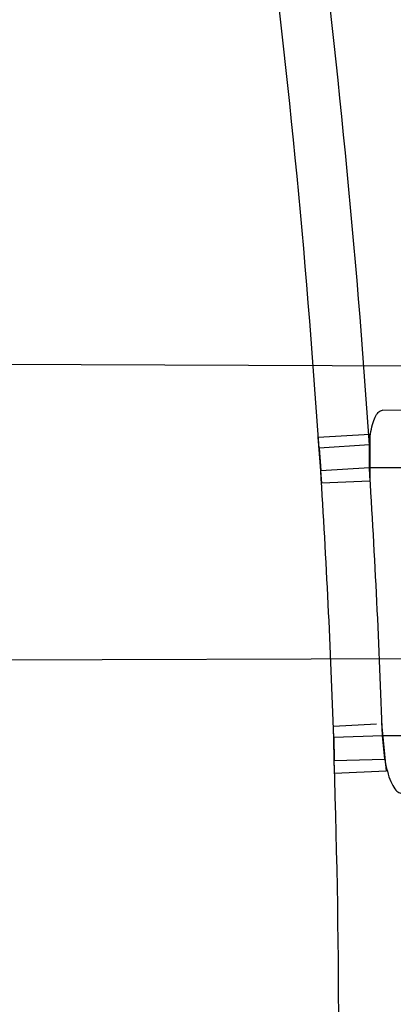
# Model space of a CAD drawing. Header units: millimetres. Extents: x 0 to 297, y 0 to 210.
# Tile 96 of 256: x 147.1305 to 147.143, y 93.0391 to 93.0721. Entities that reach past the tile are written whole.
import ezdxf

# ---------------------------------------------------------------- set-up
doc = ezdxf.new("R2010")
doc.units = ezdxf.units.MM
doc.header["$LTSCALE"] = 16.335
doc.layers.get('0').update_dxf_attribs({"linetype": 'CONTINUOUS'})
for name, color, linetype in [('01_GLOBAL', 7, 'CONTINUOUS'), ('INTFCLR_1', 7, 'CONTINUOUS'), ('INTFCLR_144815', 7, 'CONTINUOUS')]:
    doc.layers.add(name, color=color, linetype=linetype)

msp = doc.modelspace()

# ---------------------------------------------------------------- linework, layer by layer
at = {"color": 7, "linetype": 'Continuous'}
msp.add_circle((147.7028034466, 92.1254639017), 2.28, dxfattribs=at)
at = {"color": 9, "linetype": 'Continuous'}
msp.add_arc((147.7028034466, 92.1254639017), 2.2507792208, 92.9674534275, 177.0325465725, dxfattribs=at)
at = {"layer": '01_GLOBAL', "color": 7, "linetype": 'Continuous'}
msp.add_circle((147.7028034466, 92.1254639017), 2.31, dxfattribs=at)
at = {"layer": 'INTFCLR_1', "color": 6, "linetype": 'Continuous'}
for p, q in [((147.099431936, 93.06070035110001), (147.1442805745, 93.0605437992)), ((147.1448474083, 93.0507214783), (147.1001148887, 93.0505653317))]:
    msp.add_line(p, q, dxfattribs=at)
at = {"layer": 'INTFCLR_1', "color": 9, "linetype": 'Continuous'}
for p, q in [((147.1628776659, 93.0589788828), (147.1426817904, 93.05904938)), ((147.142245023, 93.0571316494), (147.1629918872, 93.0571316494)), ((147.1634002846, 93.0481316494), (147.1426812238, 93.0481316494))]:
    msp.add_line(p, q, dxfattribs=at)
at = {"layer": 'INTFCLR_1', "color": 7, "linetype": 'Continuous'}
for p, q in [((147.1405308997, 93.0581540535), (147.1422569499, 93.0582444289)), ((147.1422569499, 93.0582444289), (147.1422570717, 93.0566744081)), ((147.1406479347, 93.0566013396), (147.1405308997, 93.0581540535)), ((147.1422448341, 93.05789074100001), (147.1405597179, 93.0577784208)), ((147.142245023, 93.0571316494), (147.142244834, 93.05789074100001)), ((147.140559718, 93.0577784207), (147.1406161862, 93.0570271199)), ((147.1406161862, 93.0570271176), (147.1422450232, 93.0571316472)), ((147.1422570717, 93.0566744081), (147.1406479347, 93.0566013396)), ((147.1410435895, 93.0484621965), (147.1424815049, 93.04853910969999)), ((147.141077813, 93.0468692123), (147.1410435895, 93.0484621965)), ((147.1426530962, 93.0485482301), (147.1428102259, 93.04694917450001)), ((147.1426812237, 93.0481316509), (147.1410525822, 93.0480754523)), ((147.1410525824, 93.0480754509), (147.1410693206, 93.0473021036)), ((147.1427573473, 93.04735601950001), (147.1426812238, 93.0481316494)), ((147.1410693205, 93.0473021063), (147.1427573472, 93.04735602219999)), ((147.1428102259, 93.04694917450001), (147.141077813, 93.0468692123))]:
    msp.add_line(p, q, dxfattribs=at)
at = {"layer": 'INTFCLR_1', "color": 6, "linetype": 'Continuous'}
for points in [[(147.142244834, 93.05789074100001), (147.1422524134, 93.0579866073), (147.1422616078, 93.0580799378), (147.1422724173, 93.0581704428), (147.1422848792, 93.05825774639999), (147.1422989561, 93.058341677), (147.1423145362, 93.0584222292), (147.1423316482, 93.0584992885), (147.1423502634, 93.05857236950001), (147.1423701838, 93.0586409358), (147.1423914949, 93.0587048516), (147.1424141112, 93.0587638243), (147.1424375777, 93.05881727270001), (147.1424617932, 93.05886488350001), (147.1424868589, 93.05890696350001), (147.1425126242, 93.05894385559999), (147.1425390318, 93.0589754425), (147.1425661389, 93.059001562), (147.1425939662, 93.0590222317), (147.1426225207, 93.0590372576), (147.1426517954, 93.05904637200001), (147.1426817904, 93.05904938)], [(147.1427582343, 93.0473516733), (147.1427773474, 93.04724460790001), (147.1427983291, 93.0471411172), (147.1428211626, 93.0470411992), (147.1428459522, 93.0469442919), (147.142872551, 93.0468509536), (147.1429005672, 93.0467628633), (147.1429299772, 93.0466801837), (147.1429607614, 93.04660275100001), (147.1429925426, 93.0465317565), (147.1430253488, 93.04646728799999), (147.1430591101, 93.04640925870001), (147.1430933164, 93.0463586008), (147.1431279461, 93.0463154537), (147.1431629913, 93.0462796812), (147.1431979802, 93.0462518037), (147.143232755, 93.0462319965), (147.1432674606, 93.0462200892), (147.1433020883, 93.0462160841)]]:
    msp.add_lwpolyline(points, dxfattribs=at)
for centre, radius, start, end in [((146.8326356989, 93.03763164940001), 0.3620710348, 270, 90.00000002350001), ((146.8326356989, 93.03763164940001), 0.3440948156, 270, 90.00000002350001), ((146.8329562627, 93.03763085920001), 0.3099029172, 1.9417894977, 3.6077476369)]:
    msp.add_arc(centre, radius, start, end, dxfattribs=at)
at = {"layer": 'INTFCLR_1', "color": 9, "linetype": 'Continuous'}
for centre, radius, start, end in [((146.8342756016, 93.0376245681), 0.3086353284, 3.7649683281, 7.411857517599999), ((146.8342561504, 93.0376245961), 0.3069658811, 3.7644584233, 7.4108537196), ((146.8347450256, 93.0376293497), 0.3064856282, 1.953218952, 3.6287299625), ((146.8342493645, 93.03763164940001), 0.3069723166, 358.1947295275, 1.80527045)]:
    msp.add_arc(centre, radius, start, end, dxfattribs=at)
for points, knots in [([(147.1545442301, 92.9256703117), (147.1552565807, 92.92760868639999), (147.1566525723, 92.9315227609), (147.1593123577, 92.9394604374), (147.1636279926, 92.9537082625), (147.1676297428, 92.9704311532), (147.1702721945, 92.98537709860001), (147.1713830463, 92.99300879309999), (147.1719563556, 92.9974228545), (147.1732796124, 93.008504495), (147.1746545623, 93.02743949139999), (147.1744340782, 93.04977945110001), (147.1733950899, 93.0642567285), (147.1727415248, 93.0709415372), (147.1722603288, 93.07538757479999), (147.1707735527, 93.08738744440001), (147.1673977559, 93.1066025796), (147.162533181, 93.1253625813), (147.1590536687, 93.13649711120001), (147.157745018, 93.1404798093), (147.1557541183, 93.1463465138), (147.1512626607, 93.1586117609), (147.1435063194, 93.176613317), (147.134673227, 93.19362029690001), (147.1285153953, 93.2040882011), (147.1256373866, 93.208747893), (147.1237254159, 93.21178528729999), (147.1185545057, 93.2197736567), (147.1098896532, 93.232033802), (147.0978538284, 93.2469589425), (147.0876594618, 93.2581464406), (147.0805381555, 93.26529742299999), (147.0766007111, 93.2690835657), (147.0711374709, 93.27418968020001), (147.06349057, 93.2808755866), (147.0552130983, 93.2873626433), (147.0499647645, 93.2910949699), (147.0474074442, 93.29281092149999), (147.0457289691, 93.2938897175), (147.0442255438, 93.294808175), (147.0429042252, 93.29556660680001), (147.041778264, 93.2961550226), (147.0407894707, 93.2966200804), (147.0400295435, 93.2968637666), (147.0393696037, 93.2970368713), (147.0390133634, 93.2966025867), (147.0393275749, 93.29599323), (147.0397818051, 93.29522393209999), (147.0406181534, 93.29416107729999), (147.0417305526, 93.2928514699), (147.0430342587, 93.2914101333), (147.0444632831, 93.289871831), (147.0465759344, 93.2876354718), (147.0495827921, 93.28449215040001), (147.0551951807, 93.2786029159), (147.0613248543, 93.27199583), (147.0669087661, 93.26568094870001), (147.0703603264, 93.2616654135), (147.0759105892, 93.2550734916), (147.0844077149, 93.2443909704), (147.0955472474, 93.22884910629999), (147.1036099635, 93.2161613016), (147.1088887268, 93.20713012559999), (147.1124703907, 93.200778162), (147.1186494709, 93.1891839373), (147.1269016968, 93.171675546), (147.1325946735, 93.1570782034), (147.1352425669, 93.1495098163)], [0, 0, 0, 0, 0.0103792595, 0.0208842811, 0.0420721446, 0.0851858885, 0.1071984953, 0.1183380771, 0.123943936, 0.1295693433, 0.1744299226, 0.2192388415, 0.2417237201, 0.2473597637, 0.2529962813, 0.2641993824, 0.3081295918, 0.3509327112, 0.3614952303, 0.3667582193, 0.3720021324, 0.3926323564, 0.4323913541, 0.4704239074, 0.4888657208, 0.4934194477, 0.497950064, 0.5069039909, 0.5412450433, 0.5733438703, 0.6032118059, 0.6172673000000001, 0.6240601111, 0.6306649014, 0.6548506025, 0.6750843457, 0.6834913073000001, 0.6872123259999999, 0.6905622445, 0.6935176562, 0.6960693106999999, 0.6982084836, 0.6999280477, 0.7014829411, 0.7024060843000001, 0.7029587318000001, 0.7038763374, 0.7054334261, 0.7076628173, 0.7105600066, 0.714112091, 0.7174145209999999, 0.7211168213, 0.7295725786, 0.7392778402, 0.7620040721, 0.7748640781, 0.7816422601, 0.7886165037, 0.8181744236, 0.8502177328, 0.884679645, 0.8936796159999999, 0.902792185, 0.9213283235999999, 0.9597006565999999, 1, 1, 1, 1]), ([(147.0432510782, 93.2956316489), (147.0440337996, 93.2956315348), (147.0461901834, 93.29448394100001), (147.048762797, 93.29308623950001), (147.05126835, 93.29149221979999), (147.0538664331, 93.2897847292), (147.0591995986, 93.28606265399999), (147.0676125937, 93.27960414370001), (147.0753919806, 93.27294276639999), (147.0809499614, 93.26785658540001), (147.0849532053, 93.2640878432), (147.0921910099, 93.25697312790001), (147.1025540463, 93.2458430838), (147.114792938, 93.2309925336), (147.1236090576, 93.2187883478), (147.1288703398, 93.210836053), (147.1308146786, 93.20781404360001), (147.1337403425, 93.20317969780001), (147.1399980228, 93.19277282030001), (147.1489774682, 93.17586162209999), (147.1568675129, 93.15795089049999), (147.1614367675, 93.1457458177), (147.1634614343, 93.13990986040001), (147.1647919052, 93.13594917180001), (147.1683281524, 93.12488035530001), (147.1732735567, 93.1062283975), (147.1767074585, 93.0871131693), (147.1782194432, 93.07517712), (147.1787086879, 93.07075571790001), (147.1793731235, 93.0641085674), (147.1804294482, 93.0497128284), (147.1806536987, 93.0274948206), (147.1792555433, 93.0086652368), (147.1779104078, 92.9976470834), (147.1773275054, 92.9932574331), (147.1761979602, 92.9856672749), (147.1735104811, 92.97079983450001), (147.1694409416, 92.95416803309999), (147.1650544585, 92.9400032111), (147.1623504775, 92.9321098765), (147.1609312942, 92.9282176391), (147.1602071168, 92.92629007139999)], [0, 0, 0, 0, 0.0056084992, 0.016622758, 0.0214510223, 0.0268121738, 0.0389184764, 0.0680276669, 0.1027789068, 0.1122614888, 0.1220107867, 0.1421735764, 0.1849752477, 0.2309092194, 0.2799812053, 0.2927645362, 0.2992310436, 0.3057293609, 0.3320345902, 0.3862266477, 0.4428037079, 0.4721337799, 0.479586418, 0.4870651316, 0.5020714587, 0.5628449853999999, 0.6251697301, 0.6410581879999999, 0.6490513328, 0.6570434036, 0.6889243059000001, 0.7524504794, 0.8160576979, 0.8240355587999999, 0.8319861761, 0.8477866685, 0.8790166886, 0.9402183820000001, 0.9703167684, 0.9852456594, 1, 1, 1, 1]), ([(147.1352425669, 93.1495098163), (147.1379952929, 93.14164178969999), (147.1429940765, 93.1254736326), (147.1477529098, 93.1046918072), (147.1501024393, 93.09081219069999), (147.151047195, 93.08426445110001), (147.151638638, 93.07985863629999), (147.1530856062, 93.06772189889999), (147.1544764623, 93.04770806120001), (147.1542807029, 93.0276232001), (147.1535512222, 93.0153442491), (147.1532177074, 93.0108633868), (147.1526544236, 93.00419454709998), (147.1511010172, 92.9899942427), (147.1474849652, 92.9685843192), (147.1430641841, 92.95080514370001), (147.1400632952, 92.9406015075), (147.1388460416, 92.9366002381), (147.1366541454, 92.9297366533), (147.1320236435, 92.91648816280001), (147.124625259, 92.8984289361), (147.1170139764, 92.8829220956), (147.1121048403, 92.87387096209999), (147.1103239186, 92.8706785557), (147.1076776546, 92.8660211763), (147.101977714, 92.8564219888), (147.0929326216, 92.8426084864), (147.0818447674, 92.827530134), (147.0738492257, 92.81769368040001), (147.0692400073, 92.8122947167), (147.0675023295, 92.81027962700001), (147.0645699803, 92.8069282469), (147.059151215, 92.8008948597), (147.053263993, 92.7946267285), (147.047929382, 92.78903803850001), (147.0447760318, 92.7857530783), (147.0421529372, 92.78285660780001), (147.0404461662, 92.78102579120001), (147.0382254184, 92.7776381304), (147.0420399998, 92.77914588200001), (147.0441807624, 92.7804356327), (147.0467768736, 92.78202657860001), (147.049052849, 92.7835556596), (147.0517912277, 92.7854541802), (147.0555009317, 92.78817176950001), (147.0602492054, 92.79186222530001), (147.067344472, 92.7977012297), (147.0736957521, 92.8033972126), (147.0792529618, 92.8087266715), (147.0832359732, 92.812657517), (147.0904141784, 92.8200586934), (147.1006451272, 92.8316000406), (147.1126583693, 92.84694521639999), (147.1212603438, 92.85951606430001), (147.1263733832, 92.8676917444), (147.1282611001, 92.87079789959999), (147.1311015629, 92.87556381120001), (147.1371674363, 92.88626496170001), (147.1458250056, 92.9036348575), (147.1517810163, 92.9181513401), (147.1545442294, 92.9256703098)], [0, 0, 0, 0, 0.0419449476, 0.0850695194, 0.1071739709, 0.1127634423, 0.1183584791, 0.1295423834, 0.1742656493, 0.2191961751, 0.2304978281, 0.2361598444, 0.2418057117, 0.2641744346, 0.3080240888, 0.3509528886, 0.3562644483, 0.3615432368, 0.3719979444, 0.3925183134, 0.4321501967, 0.4701192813, 0.4793724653, 0.4839620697, 0.48851378, 0.5063269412, 0.5401307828, 0.5715496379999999, 0.6004673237, 0.6038923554, 0.6072711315, 0.6138564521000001, 0.6263016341, 0.6480618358, 0.6572019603, 0.6650284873, 0.6713159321, 0.6759369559, 0.6799952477, 0.6841765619, 0.6887949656, 0.6950107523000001, 0.6986911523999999, 0.7027318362, 0.7117342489, 0.7218512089, 0.7329803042, 0.7579718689, 0.7647510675, 0.7717251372, 0.7861300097, 0.8166264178, 0.8492835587, 0.8841348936, 0.8932111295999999, 0.8978052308, 0.9024247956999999, 0.92112918, 0.9596906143, 1, 1, 1, 1]), ([(147.0432510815, 92.7796316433), (147.0431330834, 92.7796316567), (147.0428441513, 92.77968862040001), (147.0428590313, 92.7802080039), (147.043168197, 92.78074236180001), (147.0437027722, 92.7815366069), (147.0445175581, 92.7825251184), (147.046088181, 92.7843056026), (147.0479460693, 92.786252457), (147.0500136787, 92.7883830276), (147.0523867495, 92.79080681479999), (147.0572874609, 92.7957986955), (147.0632966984, 92.8020416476), (147.0688203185, 92.8080382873), (147.0718101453, 92.8113712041), (147.0735816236, 92.81337496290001), (147.0782783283, 92.8187413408), (147.0864250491, 92.8285190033), (147.0977271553, 92.8435162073), (147.106950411, 92.8572622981), (147.1127640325, 92.86681826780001), (147.1154623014, 92.871453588), (147.1172776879, 92.87462997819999), (147.1222795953, 92.88363180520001), (147.1300362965, 92.8990567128), (147.1375818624, 92.91703545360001), (147.1423047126, 92.93022711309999), (147.1445398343, 92.9370600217), (147.1457809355, 92.941042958), (147.1488392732, 92.9511954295), (147.1533458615, 92.9688880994), (147.157034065, 92.99020578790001), (147.1586182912, 93.0043449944), (147.159192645, 93.0109841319), (147.1595326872, 93.0154446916), (147.1602764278, 93.0276675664), (147.1604760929, 93.0476640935), (147.1590577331, 93.0675881), (147.157582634, 93.0796680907), (147.1569796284, 93.0840538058), (147.1560162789, 93.0905724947), (147.1536199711, 93.10439313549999), (147.1487661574, 93.12508522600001), (147.1436711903, 93.1411717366), (147.1408661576, 93.1489990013)], [0, 0, 0, 0, 0.0008731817, 0.001718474, 0.0032338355, 0.0055641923, 0.008732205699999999, 0.0127298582, 0.0231213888, 0.0286463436, 0.0346993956, 0.04822263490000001, 0.0804125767, 0.0988155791, 0.1085508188, 0.1135449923, 0.1186070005, 0.1613231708, 0.2076862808, 0.2575123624, 0.2837454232, 0.2904461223, 0.2972015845, 0.3108183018, 0.3666504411, 0.4248609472, 0.4549769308, 0.4703146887, 0.4780576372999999, 0.4858477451, 0.5487776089, 0.6130123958, 0.6457680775, 0.6540347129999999, 0.6623246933, 0.6788711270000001, 0.74464742, 0.8101273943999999, 0.8265053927, 0.8346996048, 0.8428861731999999, 0.8752668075, 0.9384714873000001, 1, 1, 1, 1])]:
    msp.add_open_spline(points, degree=3, knots=knots, dxfattribs=at)
at = {"layer": 'INTFCLR_1', "color": 6, "linetype": 'Continuous'}
for points, knots in [([(147.0687421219, 93.29563164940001), (147.0680098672, 93.29563164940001), (147.0693330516, 93.2931111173), (147.0704693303, 93.29172068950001), (147.0723263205, 93.28928078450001), (147.0746177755, 93.2865210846), (147.0775470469, 93.28299903), (147.080971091, 93.27890891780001), (147.0846437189, 93.27446035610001), (147.0882701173, 93.26998999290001), (147.0916458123, 93.2657319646), (147.0947448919, 93.2617356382), (147.0975630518, 93.2580185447), (147.100110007, 93.25458663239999), (147.1024035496, 93.25143207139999), (147.1044661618, 93.24854131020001), (147.1063189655, 93.24589767), (147.1079764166, 93.2434940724), (147.109457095, 93.2413147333), (147.1107791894, 93.2393416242), (147.1119635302, 93.23755181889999), (147.1130167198, 93.235942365), (147.1139517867, 93.2344985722), (147.1147816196, 93.2332054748), (147.1157213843, 93.2317287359), (147.1167390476, 93.23011252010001), (147.1179255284, 93.2282043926), (147.1189332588, 93.2265622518), (147.1198501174, 93.2250516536), (147.1206424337, 93.2237350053), (147.1215180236, 93.2222660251), (147.1224842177, 93.22062728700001), (147.1235503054, 93.2187965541), (147.1247223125, 93.21675634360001), (147.1260120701, 93.2144766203), (147.1274302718, 93.21192636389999), (147.1289898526, 93.20906621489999), (147.1307073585, 93.2058462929), (147.1325944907, 93.2022184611), (147.1346618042, 93.1981270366), (147.1369222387, 93.1935038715), (147.1393944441, 93.1882537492), (147.1420944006, 93.1822619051), (147.1450364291, 93.1753818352), (147.1482313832, 93.1674373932), (147.1516877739, 93.1581768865), (147.1553587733, 93.14738762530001), (147.1590017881, 93.1353669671), (147.1623609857, 93.1226214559), (147.1652568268, 93.10972884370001), (147.1676651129, 93.0968010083), (147.1695853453, 93.0838891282), (147.1710275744, 93.0709911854), (147.1719965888, 93.05813761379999), (147.1725011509, 93.0453158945), (147.1725469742, 93.0325462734), (147.1721391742, 93.0198169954), (147.171280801, 93.0071297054), (147.1699742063, 92.99449457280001), (147.1682169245, 92.9818861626), (147.1660086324, 92.9693213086), (147.1633383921, 92.9567727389), (147.1602041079, 92.94425636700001), (147.1566465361, 92.9319458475), (147.1528751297, 92.9204393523), (147.1491593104, 92.9102243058), (147.1457087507, 92.9015000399), (147.1425365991, 92.8940034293), (147.1396288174, 92.8875126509), (147.136972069, 92.8818585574), (147.1345472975, 92.8769025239), (147.1323371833, 92.8725413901), (147.130325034, 92.8686912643), (147.1284994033, 92.8652891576), (147.1268466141, 92.8622800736), (147.1253496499, 92.85960988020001), (147.1239936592, 92.85723391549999), (147.1227647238, 92.8551144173), (147.1216541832, 92.85322630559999), (147.1206539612, 92.8515468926), (147.1197533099, 92.8500510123), (147.1189386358, 92.8487109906), (147.1179864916, 92.8471584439), (147.1170567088, 92.8456599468), (147.1160957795, 92.84412860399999), (147.1152647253, 92.8428151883), (147.1143298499, 92.84135168), (147.1132770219, 92.8397205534), (147.1120898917, 92.837902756), (147.1107550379, 92.8358842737), (147.109257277, 92.8336513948), (147.107577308, 92.8311858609), (147.1056960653, 92.8284703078), (147.1035922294, 92.82548916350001), (147.1012492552, 92.8222342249), (147.0986446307, 92.81869165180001), (147.095755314, 92.8148491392), (147.0925736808, 92.81071697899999), (147.0890986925, 92.8063077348), (147.0853575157, 92.80167437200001), (147.0815402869, 92.7970384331), (147.0779667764, 92.7927652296), (147.0748968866, 92.789078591), (147.0724998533, 92.7861981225), (147.070552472, 92.7836530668), (147.0693788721, 92.7822194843), (147.0679949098, 92.7796316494), (147.0687421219, 92.7796316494)], [0, 0, 0, 0, 0.003860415, 0.007501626, 0.0124785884, 0.0188917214, 0.0268498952, 0.0364677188, 0.0470694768, 0.0572444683, 0.0668187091, 0.0757144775, 0.083905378, 0.09140992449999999, 0.0982451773, 0.1044667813, 0.1101313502, 0.1152642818, 0.1198589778, 0.1240215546, 0.1277856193, 0.1311734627, 0.1341617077, 0.1368541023, 0.1392736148, 0.1433897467, 0.1469230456, 0.1511192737, 0.1535471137, 0.1562389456, 0.1592204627, 0.1625628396, 0.1662680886, 0.1703891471, 0.174967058, 0.1800766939, 0.1857729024, 0.1921414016, 0.1993155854, 0.2073311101, 0.2163077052, 0.2264451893, 0.2379233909, 0.250953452, 0.2658909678, 0.283062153, 0.3030578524, 0.3259639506, 0.3492662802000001, 0.3725305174, 0.3956109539, 0.4185782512, 0.4413347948, 0.4640172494, 0.4865192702, 0.508968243, 0.531324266, 0.5536477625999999, 0.5759939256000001, 0.5982772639, 0.620747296, 0.6432362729, 0.6658996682, 0.68875599, 0.7107777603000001, 0.7297237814, 0.7460531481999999, 0.7602331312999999, 0.7726347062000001, 0.7835467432, 0.793166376, 0.8017211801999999, 0.8093215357, 0.8160683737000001, 0.8220758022, 0.8274205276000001, 0.8322066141, 0.8364980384, 0.8403367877, 0.8437547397, 0.8468031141, 0.8495420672, 0.8520223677, 0.8564046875, 0.8588391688, 0.8615533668, 0.8645986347, 0.8679945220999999, 0.8717882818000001, 0.8760445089, 0.8807522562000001, 0.8859628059, 0.8917731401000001, 0.898168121, 0.9051985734, 0.9129160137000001, 0.9213486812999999, 0.9305434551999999, 0.9404096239, 0.9509435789, 0.961943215, 0.9720502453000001, 0.980371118, 0.9870628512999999, 0.992271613, 0.9960607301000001, 1, 1, 1, 1]), ([(147.0687421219, 92.7796316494), (147.0695765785, 92.7796316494), (147.0710237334, 92.7806068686), (147.0732486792, 92.7819463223), (147.0757995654, 92.7837998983), (147.0789536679, 92.78621498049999), (147.0827092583, 92.7892984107), (147.0868482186, 92.7928925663), (147.0910477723, 92.79673500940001), (147.0950116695, 92.80053311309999), (147.0986438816, 92.80415209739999), (147.1019501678, 92.80756746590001), (147.1049461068, 92.8107620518), (147.107653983, 92.813732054), (147.1100921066, 92.81647650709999), (147.1122806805, 92.81899733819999), (147.1142479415, 92.8213114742), (147.1160099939, 92.82342388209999), (147.1175861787, 92.82534548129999), (147.1189934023, 92.8270878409), (147.1202530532, 92.828669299), (147.1213970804, 92.83012358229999), (147.1225240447, 92.83157239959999), (147.123724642, 92.8331346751), (147.1249992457, 92.8348159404), (147.1262604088, 92.83650316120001), (147.1274992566, 92.8381825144), (147.1287882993, 92.8399539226), (147.1302152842, 92.8419444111), (147.131810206, 92.84420661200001), (147.1335924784, 92.846783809), (147.1355808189, 92.8497229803), (147.1377917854, 92.8530728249), (147.140242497, 92.8568933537), (147.1429592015, 92.861268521), (147.1459674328, 92.8662949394), (147.1492907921, 92.8720905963), (147.1529541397, 92.8788115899), (147.1569786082, 92.8866408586), (147.1613909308, 92.895852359), (147.1661049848, 92.9065772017), (147.1708180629, 92.91847841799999), (147.1752249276, 92.93102624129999), (147.1791389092, 92.9437452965), (147.1825261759, 92.9565113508), (147.1853979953, 92.9693107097), (147.1877529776, 92.9820756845), (147.1896101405, 92.9948409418), (147.1909735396, 93.00755209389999), (147.1918561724, 93.02022938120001), (147.1922659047, 93.0328602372), (147.1922092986, 93.0454468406), (147.1916906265, 93.0579966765), (147.1907127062, 93.07050178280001), (147.1892753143, 93.0829675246), (147.187377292, 93.0953920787), (147.1850186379, 93.1077564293), (147.1821898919, 93.1200882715), (147.1788863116, 93.1323721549), (147.1750915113, 93.1446222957), (147.1708160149, 93.1567764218), (147.1662306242, 93.1683760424), (147.1616300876, 93.17888244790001), (147.1573218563, 93.1879248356), (147.1533932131, 93.19561622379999), (147.1498208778, 93.2022183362), (147.1465812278, 93.20791453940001), (147.1436479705, 93.2128584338), (147.140997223, 93.2171670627), (147.1386015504, 93.22093898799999), (147.1364409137, 93.22424590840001), (147.1344943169, 93.2271532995), (147.1327470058, 93.229707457), (147.1311776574, 93.2319576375), (147.1297748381, 93.23393568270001), (147.1285161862, 93.23568453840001), (147.1273854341, 93.237235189), (147.1263043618, 93.2387000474), (147.1251805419, 93.2402055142), (147.1239422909, 93.24184332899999), (147.1226668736, 93.2435068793), (147.1213873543, 93.2451529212), (147.120091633, 93.2467985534), (147.1186694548, 93.2485796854), (147.1170808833, 93.2505381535), (147.1153015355, 93.25269419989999), (147.1133143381, 93.2550569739), (147.1110956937, 93.2576388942), (147.1086258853, 93.2604465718), (147.1058792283, 93.263488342), (147.1028357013, 93.2667628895), (147.099478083, 93.27026211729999), (147.0957850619, 93.2739726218), (147.0917574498, 93.27786179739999), (147.0874623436, 93.28182281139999), (147.0831967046, 93.28555323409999), (147.0792915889, 93.2887810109), (147.0760051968, 93.2913109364), (147.073359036, 93.29324438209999), (147.0710713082, 93.29462673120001), (147.0695920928, 93.29563164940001), (147.0687421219, 93.29563164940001)], [0, 0, 0, 0, 0.0042187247, 0.0081401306, 0.0133978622, 0.0200459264, 0.0282638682, 0.0379443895, 0.0477615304, 0.05703690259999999, 0.0656973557, 0.0736821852, 0.0810680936, 0.0878383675, 0.0940009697, 0.0996271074, 0.1047154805, 0.1093563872, 0.1135342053, 0.1172803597, 0.1206792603, 0.1237557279, 0.1266349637, 0.1299589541, 0.1337168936, 0.1373013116, 0.1406085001, 0.1442672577, 0.148377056, 0.1529904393, 0.1582606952, 0.164218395, 0.1709303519, 0.1785521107, 0.1871652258, 0.1969659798, 0.2081658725, 0.2209392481, 0.2356613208, 0.2526660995, 0.2725685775, 0.2948769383, 0.3173640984, 0.3397873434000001, 0.3621386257, 0.3841211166, 0.4060891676, 0.4277469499, 0.4493218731, 0.470705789, 0.4919793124, 0.5131981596, 0.5343255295, 0.5554668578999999, 0.5765984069, 0.5977513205, 0.6189954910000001, 0.6402209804, 0.6617015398, 0.6832900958, 0.7050415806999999, 0.7268239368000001, 0.7463339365, 0.7630160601, 0.7774553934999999, 0.7899931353, 0.8009638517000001, 0.8105830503, 0.8190545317, 0.8265380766, 0.8331730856, 0.8390248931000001, 0.8442268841, 0.8488182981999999, 0.8528943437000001, 0.8564866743, 0.8597116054, 0.8625968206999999, 0.8656908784, 0.8692094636, 0.8729771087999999, 0.8762884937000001, 0.879749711, 0.8835661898, 0.8878115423, 0.8924986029, 0.8976989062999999, 0.9034198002, 0.9097088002, 0.9166034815, 0.9241390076, 0.9323094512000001, 0.9411199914, 0.9506041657, 0.9606137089, 0.9706541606, 0.9792553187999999, 0.9862062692, 0.9916647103, 0.9957028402, 1, 1, 1, 1])]:
    msp.add_open_spline(points, degree=3, knots=knots, dxfattribs=at)
at = {"layer": 'INTFCLR_144815', "color": 6, "linetype": 'Continuous'}
for radius in [0.3828680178, 0.364857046]:
    msp.add_circle((146.8326356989, 93.03763164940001), radius, dxfattribs=at)
for radius, start, end in [(0.5278075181, 313.9937911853, 154.5150993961), (0.49294334, 282.2440355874, 71.2863570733), (0.4069633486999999, 316.9838592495, 43.0161407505)]:
    msp.add_arc((146.8326356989, 93.03763164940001), radius, start, end, dxfattribs=at)
at = {"layer": 'INTFCLR_144815', "color": 9, "linetype": 'Continuous'}
for radius, start, end in [(0.3958087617, 314.0862202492, 45.9137797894), (0.3838160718, 314.0319604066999, 45.9680396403)]:
    msp.add_arc((146.8326356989, 93.03763164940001), radius, start, end, dxfattribs=at)
at = {"layer": 'INTFCLR_144815', "color": 6, "linetype": 'Continuous'}
for points, knots in [([(147.1951703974, 93.0376316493), (147.1951703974, 93.03951723), (147.195142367, 93.0432888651), (147.1950162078, 93.0489460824), (147.1948058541, 93.05460331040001), (147.1945111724, 93.06026056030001), (147.1941319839, 93.065917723), (147.1936680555, 93.07157476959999), (147.1931191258, 93.07723143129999), (147.1924848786, 93.0828875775), (147.1917649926, 93.0885427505), (147.1909590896, 93.0941966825), (147.1900668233, 93.0998486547), (147.1890877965, 93.10549815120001), (147.1880216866, 93.1111441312), (147.1868681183, 93.11678582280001), (147.1856268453, 93.1224218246), (147.1842975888, 93.12805097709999), (147.1828802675, 93.133671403), (147.1813747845, 93.1392814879), (147.1797813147, 93.1448788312), (147.1781000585, 93.1504612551), (147.1763315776, 93.15602572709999), (147.1744765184, 93.16156938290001), (147.1725359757, 93.1670884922), (147.1705112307, 93.172579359), (147.1684040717, 93.17803752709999), (147.1662166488, 93.1834583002), (147.1639516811, 93.1888363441), (147.1616124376, 93.19416587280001), (147.1592028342, 93.19944055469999), (147.1567275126, 93.2046534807), (147.1541918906, 93.20979719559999), (147.1516022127, 93.2148637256), (147.148965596, 93.21984460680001), (147.1462900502, 93.22473095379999), (147.1435844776, 93.2295135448), (147.1408586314, 93.2341829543), (147.1381230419, 93.2387297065), (147.1353888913, 93.24314447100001), (147.1326678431, 93.2474182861), (147.1299718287, 93.25154279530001), (147.1273128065, 93.25551047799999), (147.1247025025, 93.25931486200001), (147.1221521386, 93.2629507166), (147.1196721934, 93.26641417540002), (147.1172721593, 93.26970285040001), (147.1149604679, 93.27281571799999), (147.1127444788, 93.27575294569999), (147.1106305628, 93.2785156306), (147.1086237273, 93.2811061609), (147.1067274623, 93.28352828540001), (147.1049435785, 93.2857872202), (147.103272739, 93.2878889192), (147.1017147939, 93.28983965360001), (147.100269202, 93.2916455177), (147.0989350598, 93.2933124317), (147.097711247, 93.2948460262), (147.0965964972, 93.296251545), (147.0955896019, 93.2975338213), (147.0946891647, 93.29869700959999), (147.0938941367, 93.299745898), (147.0932019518, 93.3006821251), (147.0926142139, 93.30151619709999), (147.0921197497, 93.3022305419), (147.0916656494, 93.30302868), (147.0911667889, 93.3035998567), (147.0911815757, 93.3046267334), (147.091447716, 93.30463154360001)], [0, 0, 0, 0, 0.0193188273, 0.0386418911, 0.05797372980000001, 0.0773181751, 0.0966800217, 0.1160624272, 0.1354702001, 0.1549057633, 0.1743738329, 0.1938759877, 0.2134167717, 0.2329964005, 0.2526187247, 0.2722829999, 0.2919923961, 0.3117443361, 0.3315407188, 0.3513772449, 0.37125414, 0.391164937, 0.4111075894, 0.4310729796, 0.4510561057, 0.4710451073, 0.4910305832, 0.5109984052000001, 0.5309330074, 0.5508166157, 0.5706284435, 0.590344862, 0.6099392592, 0.6293819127, 0.6486401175, 0.6676780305, 0.6864570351, 0.7049360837, 0.7230721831, 0.7408210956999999, 0.7581383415, 0.7749801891, 0.7913047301, 0.8070730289, 0.822250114, 0.8368060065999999, 0.8507161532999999, 0.8639624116, 0.8765312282, 0.8884132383, 0.8996029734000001, 0.9101049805, 0.9199296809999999, 0.9290934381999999, 0.9376135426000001, 0.9455077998, 0.9527934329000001, 0.9594885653, 0.9656100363, 0.9711731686, 0.9761922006, 0.9806816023, 0.9846553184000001, 0.9881278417, 0.9911127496, 0.9936230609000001, 0.9972727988, 1, 1, 1, 1]), ([(147.1000017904, 92.7706317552), (147.099727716, 92.7706367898), (147.0997250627, 92.7716931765), (147.1002170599, 92.7722851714), (147.1006721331, 92.7731087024), (147.1011651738, 92.77384567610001), (147.1017516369, 92.7747055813), (147.1024417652, 92.7756704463), (147.1032341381, 92.776750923), (147.1041312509, 92.7779487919), (147.1051340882, 92.7792688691), (147.1062444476, 92.78071599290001), (147.1074648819, 92.7822968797), (147.1087976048, 92.7840181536), (147.1102428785, 92.785884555), (147.1117982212, 92.78789788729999), (147.1134596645, 92.79005859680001), (147.1152251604, 92.79237013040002), (147.1170968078, 92.79484195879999), (147.11907733, 92.797485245), (147.1211639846, 92.8003047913), (147.1233499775, 92.8033005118), (147.1256270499, 92.80647066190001), (147.1279885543, 92.8098160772), (147.1304260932, 92.8133353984), (147.1329303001, 92.81702596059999), (147.1354909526, 92.8208837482), (147.1380971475, 92.8249034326), (147.1407375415, 92.8290785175), (147.1434005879, 92.83340150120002), (147.1460747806, 92.83786408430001), (147.1487488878, 92.8424574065), (147.1514121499, 92.8471722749), (147.1540544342, 92.8519993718), (147.1566663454, 92.856929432), (147.1592392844, 92.8619533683), (147.1617654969, 92.8670624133), (147.1642380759, 92.8722482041), (147.1666509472, 92.8775028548), (147.168998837, 92.8828190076), (147.1712772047, 92.8881898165), (147.1734821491, 92.89360886), (147.1756107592, 92.89907116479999), (147.1776563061, 92.90456069), (147.179616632, 92.91007104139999), (147.1814926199, 92.91560357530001), (147.1832864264, 92.9211651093), (147.1849983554, 92.9267575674), (147.1866261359, 92.93237403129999), (147.1881687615, 92.93801125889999), (147.1896244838, 92.9436621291), (147.1909923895, 92.9493212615), (147.1922727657, 92.95498763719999), (147.1934660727, 92.96066109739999), (147.1945727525, 92.96634163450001), (147.1955930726, 92.9720286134), (147.1965271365, 92.9777204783), (147.1973750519, 92.98341533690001), (147.1981370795, 92.9891120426), (147.1988135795, 92.99481027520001), (147.1994048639, 93.0005096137), (147.1999112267, 93.00620974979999), (147.2003329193, 93.0119102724), (147.2006701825, 93.01761113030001), (147.2009232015, 93.0233121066), (147.2010921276, 93.0290132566), (147.2011770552, 93.0347144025), (147.2011780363, 93.0404156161), (147.2010950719, 93.0461167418), (147.2009281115, 93.0518178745), (147.2006770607, 93.05751885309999), (147.2003417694, 93.0632197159), (147.1999220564, 93.0689202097), (147.1994176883, 93.074620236), (147.198828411, 93.080319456), (147.1981539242, 93.0860176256), (147.1973939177, 93.0917142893), (147.1965480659, 93.09740890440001), (147.1956160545, 93.10310072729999), (147.1945975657, 93.1087889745), (147.1934922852, 93.1144727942), (147.1923000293, 93.1201506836), (147.1910207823, 93.12582057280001), (147.1896545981, 93.131480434), (147.1882014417, 93.1371288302), (147.1866611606, 93.1427648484), (147.1850338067, 93.14838687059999), (147.1833198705, 93.1539920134), (147.1815202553, 93.1595765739), (147.1796361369, 93.1651366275), (147.1776688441, 93.17066839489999), (147.1756200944, 93.17616762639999), (147.1734920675, 93.1816295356), (147.1712874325, 93.1870488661), (147.1690094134, 93.1924198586), (147.1666618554, 93.1977362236), (147.1642492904, 93.2029911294), (147.1617769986, 93.20817719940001), (147.1592510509, 93.21328655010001), (147.1566783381, 93.2183108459), (147.1540666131, 93.2232413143), (147.1514244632, 93.2280688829), (147.1487612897, 93.23278426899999), (147.1460872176, 93.23737816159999), (147.1434130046, 93.2418413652), (147.1407498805, 93.2461650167), (147.1381093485, 93.2503408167), (147.1355029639, 93.2543612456), (147.1329420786, 93.2582197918), (147.1304375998, 93.2619111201), (147.1279997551, 93.265431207), (147.125637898, 93.26877740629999), (147.1233603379, 93.27194848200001), (147.1211742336, 93.2749445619), (147.1190855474, 93.2777670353), (147.1170990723, 93.2804183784), (147.1152184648, 93.2829020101), (147.1134463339, 93.2852221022), (147.1117843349, 93.2873834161), (147.1102333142, 93.2893910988), (147.1087934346, 93.2912505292), (147.1074642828, 93.2929671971), (147.1062450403, 93.2945465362), (147.1051345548, 93.29599381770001), (147.1041315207, 93.2973141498), (147.1032343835, 93.29851204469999), (147.1024419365, 93.2995926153), (147.1017517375, 93.30055757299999), (147.1011652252, 93.30141754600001), (147.1006721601, 93.3021545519), (147.1002170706, 93.3029781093), (147.0997250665, 93.30357011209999), (147.0997277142, 93.304626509), (147.1000017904, 93.30463154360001)], [0, 0, 0, 0, 0.0014101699, 0.0032891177, 0.0045779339, 0.0061083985, 0.0078869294, 0.009919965, 0.0122145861, 0.0147783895, 0.0176190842, 0.0207426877, 0.0241618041, 0.0278931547, 0.0319414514, 0.0363053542, 0.040981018, 0.0459630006, 0.0512683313, 0.0569309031, 0.0629543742, 0.0693130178, 0.0760084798, 0.08303351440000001, 0.0903785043, 0.09803123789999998, 0.105976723, 0.1141977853, 0.122675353, 0.1313888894, 0.140317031, 0.1494380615, 0.1587304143, 0.1681731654, 0.1777462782, 0.187430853, 0.1972092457, 0.2070653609, 0.2169845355, 0.2269535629, 0.2369608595, 0.2469959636, 0.2570491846, 0.2671179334, 0.2771316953, 0.2871355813, 0.2971697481, 0.3071923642, 0.3172217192, 0.3272506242, 0.3372572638, 0.3472396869, 0.357200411, 0.3671408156, 0.3770633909, 0.3869713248, 0.3968625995, 0.4067348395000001, 0.4165894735, 0.4264283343, 0.4362532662, 0.4460650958, 0.4558661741, 0.4656577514, 0.4754424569, 0.4852217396, 0.4949982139, 0.504773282, 0.5145496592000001, 0.5243287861, 0.5341133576, 0.5439047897, 0.5537055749, 0.5635169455, 0.5733411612, 0.5831795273, 0.5930338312, 0.6029053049, 0.6127948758, 0.6227033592, 0.6326318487, 0.6425809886, 0.652548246, 0.6625317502, 0.6725323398, 0.682550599, 0.6925874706, 0.7026400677, 0.7127021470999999, 0.7227700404, 0.7328393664, 0.7429043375, 0.7529583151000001, 0.7629934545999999, 0.7730007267, 0.7829699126, 0.7928892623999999, 0.8027455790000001, 0.8125242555, 0.8222091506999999, 0.8317827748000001, 0.8412261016, 0.8505191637, 0.8596410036, 0.8685700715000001, 0.8772846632, 0.8857633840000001, 0.8939857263, 0.9019325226, 0.9095865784, 0.9169329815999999, 0.9239594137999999, 0.9306564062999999, 0.9370174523, 0.9430388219, 0.9487194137, 0.9540603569, 0.95906494, 0.9637380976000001, 0.9680861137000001, 0.9721162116, 0.9758363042, 0.9792548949, 0.9823802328, 0.9852207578, 0.987784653, 0.9900795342, 0.9921128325, 0.9938914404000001, 0.9954219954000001, 0.9967108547, 0.9985898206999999, 1, 1, 1, 1]), ([(147.0748011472, 93.29563164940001), (147.0745610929, 93.29563164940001), (147.0744848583, 93.2947249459), (147.0751057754, 93.2940118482), (147.0758580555, 93.29272557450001), (147.0770529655, 93.29119613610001), (147.0785958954, 93.28921818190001), (147.080522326, 93.2868627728), (147.0828321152, 93.28406264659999), (147.0855300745, 93.2808045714), (147.0886462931, 93.27701390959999), (147.0921760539, 93.27265849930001), (147.0961102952, 93.2676978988), (147.1004275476, 93.26209938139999), (147.1050707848, 93.25586792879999), (147.1099949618, 93.24898773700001), (147.1151104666, 93.2415047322), (147.1203476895, 93.2334403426), (147.1256113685, 93.22486559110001), (147.1308281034, 93.21583073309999), (147.1359193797, 93.2064123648), (147.1408291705, 93.1966654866), (147.1455034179, 93.18665972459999), (147.1499098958, 93.1764372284), (147.1540163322, 93.1660555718), (147.1578079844, 93.15554353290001), (147.1612703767, 93.14494048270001), (147.1643963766, 93.1342737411), (147.1671859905, 93.123555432), (147.1696331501, 93.1128248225), (147.1717476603, 93.1020609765), (147.1735255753, 93.0913061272), (147.1749749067, 93.08053683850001), (147.1760956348, 93.0697871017), (147.1768923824, 93.0590489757), (147.1773682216, 93.0483322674), (147.1774737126, 93.041195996), (147.1774737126, 93.03763164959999)], [0, 0, 0, 0, 0.0025344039, 0.005901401, 0.0109295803, 0.0177704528, 0.0265540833, 0.0373505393, 0.04991676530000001, 0.0648695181, 0.0820131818, 0.1017234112, 0.1240566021, 0.1488553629, 0.1763609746, 0.2060970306, 0.2381748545, 0.2720515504, 0.3076064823, 0.3443876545, 0.3821831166, 0.4206251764, 0.4595934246, 0.4987613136, 0.5381325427, 0.5774437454, 0.6167240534, 0.6558745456, 0.6947773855, 0.7336358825, 0.7720551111, 0.8105726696, 0.8487051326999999, 0.8867612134, 0.9246626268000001, 0.9623689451, 1, 1, 1, 1]), ([(147.108707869, 93.29563164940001), (147.1084310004, 93.29563164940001), (147.1084189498, 93.2945661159), (147.1088854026, 93.2939562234), (147.1093179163, 93.293115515), (147.1097871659, 93.29236199), (147.1103458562, 93.291483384), (147.1110035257, 93.2904976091), (147.1117585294, 93.28939440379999), (147.1126129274, 93.28817225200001), (147.1135675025, 93.28682643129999), (147.1146233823, 93.2853527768), (147.1157813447, 93.28374669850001), (147.1170420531, 93.2820034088), (147.1184057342, 93.2801181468), (147.1198723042, 93.27808602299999), (147.1214410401, 93.2759024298), (147.1231107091, 93.27356285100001), (147.1248792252, 93.271063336), (147.1267437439, 93.26840038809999), (147.128700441, 93.2655713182), (147.130744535, 93.2625742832), (147.1328701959, 93.25940851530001), (147.135070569, 93.2560744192), (147.1373378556, 93.252573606), (147.1396633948, 93.248908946), (147.1420378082, 93.24508453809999), (147.1444511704, 93.2411056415), (147.1468932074, 93.23697855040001), (147.1493534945, 93.2327104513), (147.1518216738, 93.2283092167), (147.1542876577, 93.2237831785), (147.1567417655, 93.21914097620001), (147.1591748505, 93.2143913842), (147.161578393, 93.2095431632), (147.1639445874, 93.2046048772), (147.1662663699, 93.1995847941), (147.1685374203, 93.19449081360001), (147.1707521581, 93.18933038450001), (147.1729057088, 93.1841104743), (147.1749938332, 93.17883761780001), (147.1770129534, 93.1735177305), (147.1789599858, 93.168156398), (147.1808324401, 93.1627584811), (147.1826281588, 93.1573287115), (147.184345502, 93.1518710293), (147.1859830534, 93.1463893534), (147.1875398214, 93.14088681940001), (147.1890149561, 93.135366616), (147.1904079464, 93.12983117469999), (147.1917183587, 93.12428304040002), (147.1929460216, 93.1187240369), (147.194090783, 93.1131561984), (147.1951526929, 93.1075808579), (147.1961317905, 93.10199958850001), (147.1970282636, 93.0964132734), (147.1978422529, 93.09082314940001), (147.198574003, 93.08522979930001), (147.1992237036, 93.0796341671), (147.1997916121, 93.0740365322), (147.2002779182, 93.06843761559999), (147.2006828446, 93.06283752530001), (147.201006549, 93.0572368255), (147.2012491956, 93.0516354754), (147.2014108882, 93.0460339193), (147.2014917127, 93.0404320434), (147.2014917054, 93.0348302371), (147.2014108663, 93.0292283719), (147.2012491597, 93.0236268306), (147.2010065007, 93.0180255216), (147.2006827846, 93.01242485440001), (147.20027785, 93.0068248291), (147.1997915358, 93.0012259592), (147.1992236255, 92.9956284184), (147.1985739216, 92.9900328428), (147.1978421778, 92.98443960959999), (147.197028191, 92.9788495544), (147.1961317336, 92.9732633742), (147.1951526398, 92.96768215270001), (147.1940907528, 92.96210695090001), (147.1929459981, 92.956539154), (147.1917183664, 92.95098029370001), (147.1904079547, 92.9454321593), (147.1890149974, 92.9398968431), (147.1875398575, 92.93437661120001), (147.1859831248, 92.9288741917), (147.1843455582, 92.9233924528), (147.1826282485, 92.91793486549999), (147.1808325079, 92.91250501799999), (147.178960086, 92.9071071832), (147.1770130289, 92.9017457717), (147.1749939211, 92.8964259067), (147.1729057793, 92.8911529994), (147.1707522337, 92.8859330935), (147.1685374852, 92.8807726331), (147.1662664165, 92.87567860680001), (147.1639446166, 92.8706584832), (147.1615784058, 92.8657201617), (147.1591748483, 92.86087191), (147.1567417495, 92.8561222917), (147.1542876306, 92.85148006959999), (147.1518216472, 92.8469540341), (147.1493534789, 92.84255282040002), (147.1468932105, 92.8382847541), (147.1444511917, 92.8341576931), (147.1420378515, 92.8301788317), (147.1396634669, 92.8263544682), (147.1373379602, 92.82268985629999), (147.1350707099, 92.8191890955), (147.1328703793, 92.81585505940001), (147.1307447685, 92.81268936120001), (147.1287007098, 92.80969237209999), (147.12674404, 92.8068633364), (147.1248795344, 92.8042004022), (147.1231110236, 92.80170089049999), (147.1214413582, 92.7993613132), (147.1198726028, 92.79717769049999), (147.1184060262, 92.79514555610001), (147.117042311, 92.7932602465), (147.1157815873, 92.79151693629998), (147.114623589, 92.78991080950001), (147.11356769, 92.78843713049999), (147.1126130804, 92.787091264), (147.11175866, 92.7858690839), (147.1110036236, 92.7847658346), (147.1103459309, 92.78378002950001), (147.1097872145, 92.7829013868), (147.1093179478, 92.78214783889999), (147.1088854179, 92.7813071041), (147.1084189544, 92.7806972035), (147.1084309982, 92.7796316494), (147.108707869, 92.7796316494)], [0, 0, 0, 0, 0.0014861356, 0.0034579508, 0.0048068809, 0.0064063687, 0.0082626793, 0.0103820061, 0.0127711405, 0.0154368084, 0.0183865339, 0.0216275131, 0.0251677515, 0.0290144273, 0.0331753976, 0.0376570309, 0.0424661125, 0.0476073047, 0.0530850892, 0.0589012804, 0.0650564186, 0.0715486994, 0.07837362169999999, 0.08552418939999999, 0.0929907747, 0.1007612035, 0.1088208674, 0.1171531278, 0.1257396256, 0.1345607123, 0.143595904, 0.152824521, 0.1622261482, 0.171780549, 0.1814683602, 0.1912713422, 0.2011724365, 0.211155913, 0.2212074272, 0.2313141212, 0.2414644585, 0.2516478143, 0.2618559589, 0.2720801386, 0.2823146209, 0.2925525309, 0.302790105, 0.3130221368, 0.3232464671, 0.333459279, 0.3436597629, 0.3538452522, 0.3640159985, 0.3741700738, 0.3843086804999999, 0.3944307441, 0.4045380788, 0.4146299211, 0.4247087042, 0.434774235, 0.4448292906, 0.4548738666, 0.4649110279, 0.4749410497, 0.4849671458, 0.4949897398, 0.505012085, 0.515034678, 0.5250607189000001, 0.5350907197, 0.5451277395, 0.5551723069, 0.5652271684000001, 0.5752926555, 0.5853711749, 0.5954630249, 0.6055699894, 0.6156920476, 0.6258303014, 0.6359844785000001, 0.6461547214, 0.6563403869, 0.666540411, 0.676753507, 0.6869773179, 0.6972097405, 0.7074468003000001, 0.7176851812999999, 0.7279191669, 0.7381438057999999, 0.7483515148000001, 0.7585352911, 0.7686855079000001, 0.7787921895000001, 0.7888438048, 0.7988273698, 0.8087285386, 0.8185315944, 0.8282194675, 0.8377739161, 0.8471755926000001, 0.8564042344, 0.8654393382, 0.8742603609, 0.8828468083, 0.8911789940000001, 0.8992385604, 0.907008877, 0.9144753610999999, 0.9216258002, 0.9284505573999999, 0.9349426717, 0.941097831, 0.9469139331, 0.9523916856, 0.9575329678, 0.9623419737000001, 0.9668237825, 0.9709847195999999, 0.9748315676, 0.978371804, 0.9816129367, 0.9845626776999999, 0.9872284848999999, 0.9896176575, 0.9917371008, 0.9935934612, 0.9951930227, 0.9965419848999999, 0.9985138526, 1, 1, 1, 1]), ([(147.2022625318, 93.0376316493), (147.2022625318, 93.0396438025), (147.2022313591, 93.0436685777), (147.2020910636, 93.04970524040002), (147.2018571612, 93.0557413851), (147.2015295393, 93.0617767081), (147.2011080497, 93.06781079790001), (147.2005925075, 93.07384323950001), (147.199982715, 93.0798733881), (147.1992784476, 93.0859006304), (147.1984795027, 93.0919240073), (147.19758567, 93.0979425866), (147.1965968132, 93.1039549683), (147.1955128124, 93.10995979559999), (147.1943336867, 93.1159551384), (147.1930595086, 93.1219390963), (147.1916905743, 93.12790907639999), (147.190227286, 93.1338624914), (147.188670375, 93.1397959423), (147.1870207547, 93.14570598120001), (147.185279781, 93.1515882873), (147.1834490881, 93.1574384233), (147.1815308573, 93.16325109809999), (147.1795277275, 93.1690206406), (147.1774429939, 93.1747405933), (147.1752805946, 93.18040394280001), (147.17304523, 93.1860029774), (147.1707424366, 93.19152928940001), (147.1683786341, 93.19697383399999), (147.1659611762, 93.202326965), (147.1634983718, 93.2075785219), (147.1609994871, 93.21271792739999), (147.1584747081, 93.2177343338), (147.1559350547, 93.2226168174), (147.153392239, 93.22735462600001), (147.1508584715, 93.231937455), (147.1483462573, 93.2363556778), (147.1458681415, 93.2406006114), (147.1434364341, 93.2446647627), (147.1410629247, 93.24854204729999), (147.1387585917, 93.25222799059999), (147.1365335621, 93.2557195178), (147.1343970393, 93.259014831), (147.1323572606, 93.262113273), (147.1304208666, 93.2650160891), (147.12859274, 93.26772646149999), (147.1268760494, 93.2702492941), (147.125272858, 93.272590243), (147.1237844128, 93.2747552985), (147.1224114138, 93.27675039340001), (147.121154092, 93.2785814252), (147.1200124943, 93.2802535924), (147.118986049, 93.2817730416), (147.1180752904, 93.28314129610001), (147.1172765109, 93.28437290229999), (147.116598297, 93.28544071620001), (147.1158749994, 93.286675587), (147.1152809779, 93.2875953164), (147.1145954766, 93.28951259), (147.1151168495, 93.2895216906)], [0, 0, 0, 0, 0.0222571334, 0.0445186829, 0.06678913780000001, 0.0890724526, 0.1113731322, 0.1336942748, 0.1560399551, 0.1784122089, 0.2008146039, 0.2232474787, 0.2457132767, 0.2682104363, 0.2907398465, 0.3132975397, 0.335882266, 0.3584869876, 0.3811076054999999, 0.4037333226, 0.4263560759, 0.4489611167, 0.4715354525, 0.4940600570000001, 0.5165143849, 0.5388745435, 0.5611129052, 0.5831981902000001, 0.6050953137, 0.6267656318, 0.6481667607, 0.6692530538, 0.6899760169, 0.7102848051, 0.7301274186, 0.7494519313, 0.7682075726, 0.7863455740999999, 0.8038210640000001, 0.8205941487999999, 0.8366306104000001, 0.8519037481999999, 0.8663901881, 0.880071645, 0.8929365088, 0.9049875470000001, 0.9162341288, 0.9266902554, 0.9363718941, 0.9452960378, 0.9534797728, 0.9609402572, 0.9676938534, 0.9737559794, 0.9791416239, 0.9838665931, 0.9879463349, 0.9942320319, 1, 1, 1, 1]), ([(147.2199719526, 93.03763164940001), (147.2199719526, 93.0414563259), (147.2198522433, 93.04910975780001), (147.2193144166, 93.06058617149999), (147.2184161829, 93.0720590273), (147.2171556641, 93.0835252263), (147.2155297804, 93.0949804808), (147.2135364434, 93.10641800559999), (147.211172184, 93.11782750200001), (147.2084359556, 93.12919576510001), (147.2053267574, 93.14050482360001), (147.2018478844, 93.1517322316), (147.1980044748, 93.1628486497), (147.1938092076, 93.1738188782), (147.1892793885, 93.1845984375), (147.1844441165, 93.19513711), (147.1793401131, 93.2053736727), (147.1740201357, 93.215240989), (147.1685487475, 93.2246655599), (147.1630026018, 93.2335721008), (147.1574693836, 93.2418899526), (147.1520409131, 93.2495559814), (147.1468089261, 93.2565236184), (147.1418538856, 93.2627633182), (147.1372471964, 93.2682702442), (147.1330376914, 93.273054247), (147.1292597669, 93.2771441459), (147.1259311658, 93.2805728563), (147.1230571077, 93.2833904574), (147.1206366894, 93.2856116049), (147.1186589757, 93.28734572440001), (147.1169342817, 93.288585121), (147.1157948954, 93.2895335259), (147.1151168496, 93.2895216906)], [0, 0, 0, 0, 0.0408499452, 0.0817377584, 0.1226908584, 0.1637418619, 0.2049215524, 0.2462459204, 0.2877224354, 0.329349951, 0.3711123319, 0.4129705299, 0.4548685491, 0.4967167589, 0.5383929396, 0.579731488, 0.6205367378, 0.6605415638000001, 0.6994421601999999, 0.7369113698, 0.7725873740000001, 0.8061275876, 0.8372253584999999, 0.8656390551, 0.8912193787, 0.9139002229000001, 0.9336943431, 0.9506758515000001, 0.9649483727, 0.9766362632, 0.9858655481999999, 0.9927569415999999, 1, 1, 1, 1])]:
    msp.add_open_spline(points, degree=3, knots=knots, dxfattribs=at)
at = {"layer": 'INTFCLR_144815', "color": 9, "linetype": 'Continuous'}
for points, knots in [([(147.1263154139, 93.30370297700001), (147.1261632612, 93.3035739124), (147.1262645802, 93.3028074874), (147.1267964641, 93.30172919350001), (147.1278020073, 93.2999284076), (147.1300425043, 93.29646923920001), (147.1324756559, 93.2929518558), (147.1348638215, 93.2895236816), (147.1368302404, 93.2867042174), (147.1407277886, 93.2810990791), (147.1468314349, 93.272136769), (147.1524479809, 93.263454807), (147.156406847, 93.2570763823), (147.1592345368, 93.2524350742), (147.1643420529, 93.2437997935), (147.1716376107, 93.230620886), (147.178633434, 93.21662487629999), (147.1834020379, 93.20621029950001), (147.1861303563, 93.1999566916), (147.1902494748, 93.1901899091), (147.1961126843, 93.1749576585), (147.2030336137, 93.15371213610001), (147.2079708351, 93.13513351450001), (147.2109427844, 93.1216385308), (147.2125102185, 93.11368738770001), (147.2147193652, 93.1015247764), (147.217373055, 93.0829483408), (147.2187182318, 93.0662855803), (147.219136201, 93.05786469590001)], [0, 0, 0, 0, 0.0022439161, 0.0070120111, 0.0145616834, 0.0248857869, 0.0536624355, 0.0624935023, 0.07189207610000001, 0.0923184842, 0.1392770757, 0.19383471, 0.2085944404, 0.2237059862, 0.2549574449, 0.3214227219, 0.3930725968, 0.4308712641, 0.4502345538, 0.469804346, 0.5500822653, 0.6337070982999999, 0.7209882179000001, 0.7661541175, 0.7890968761, 0.8121288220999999, 0.9051772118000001, 1, 1, 1, 1]), ([(147.2252290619, 93.0577246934), (147.2248032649, 93.06608795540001), (147.2234365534, 93.08263811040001), (147.2207409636, 93.10108422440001), (147.218493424, 93.11315946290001), (147.2169026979, 93.12105590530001), (147.2138795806, 93.1344583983), (147.2088624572, 93.1529094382), (147.2018234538, 93.1740018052), (147.1958702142, 93.18912152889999), (147.1916835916, 93.198813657), (147.1889112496, 93.2050222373), (147.1840636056, 93.2153629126), (147.1769521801, 93.2292564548), (147.1695382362, 93.24233196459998), (147.1643493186, 93.2508989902), (147.1614743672, 93.25550305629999), (147.157450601, 93.2618337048), (147.1517384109, 93.2704457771), (147.1455374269, 93.27933502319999), (147.1415749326, 93.28489201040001), (147.1395751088, 93.2876873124), (147.1371462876, 93.2910854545), (147.1346719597, 93.2945715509), (147.1323898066, 93.2979970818), (147.1313653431, 93.2997817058), (147.1308200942, 93.3008419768), (147.1307128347, 93.30160558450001), (147.1308639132, 93.3017314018)], [0, 0, 0, 0, 0.0945441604, 0.1873460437, 0.2103231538, 0.2332131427, 0.2782846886, 0.3654193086, 0.4489587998, 0.529211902, 0.5487834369, 0.5681546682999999, 0.6059759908, 0.6777110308, 0.7443035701, 0.7756315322, 0.7907861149, 0.80558492, 0.8603198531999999, 0.9074428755, 0.9279435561, 0.9373780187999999, 0.9462430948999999, 0.9751197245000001, 0.985468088, 0.9930239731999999, 0.9977802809, 1, 1, 1, 1])]:
    msp.add_open_spline(points, degree=3, knots=knots, dxfattribs=at)

doc.saveas('drawing.dxf')
